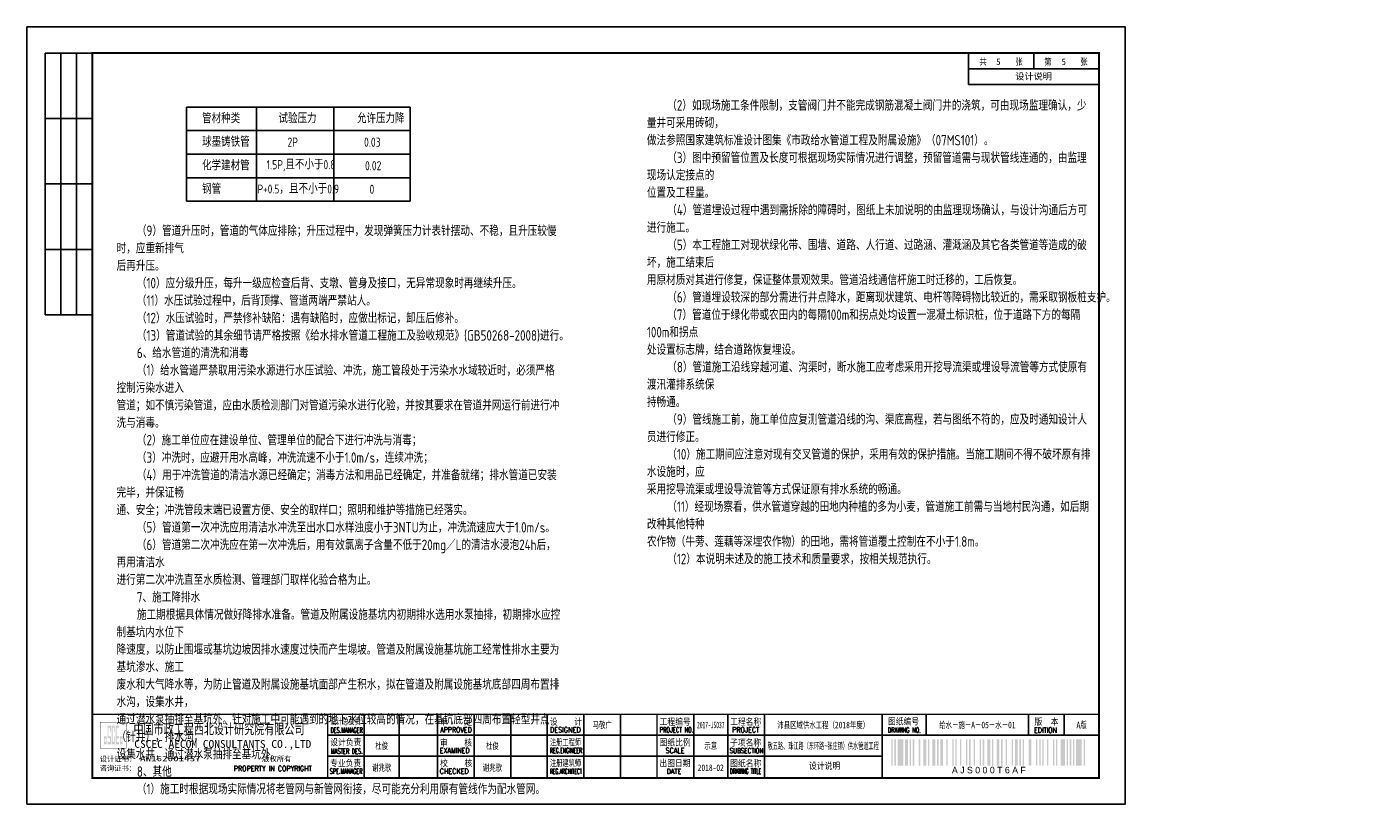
# Model space of a CAD drawing. Extents: x 1127268 to 1130782, y 3481600 to 3481905.
# Tile 5 of 5: x 1130267 to 1130782, y 3481600 to 3481897. Entities that reach past the tile are written whole.
import ezdxf
from ezdxf.enums import TextEntityAlignment as Align

# ---------------------------------------------------------------- set-up
doc = ezdxf.new("R2010")
doc.units = 0
doc.layers.get('0').update_dxf_attribs({"linetype": 'CONTINUOUS'})
doc.layers.add('GPSCOMMON', color=7, linetype='CONTINUOUS')
doc.layers.add('标注', color=7, linetype='CONTINUOUS', lineweight=25)
doc.styles.add('gpshz', font='tssdeng.shx', dxfattribs={"width": 0.8, "height": 2.5, "bigfont": 'hztxt.shx'})
doc.styles.get("Standard").update_dxf_attribs({"font": 'hztxt_e.shx', "bigfont": 'hztxt.shx'})
doc.styles.add('图签', font='txt', dxfattribs={"width": 0.66})
doc.styles.add('图签 1', font='romanc.shx', dxfattribs={"width": 0.8})
doc.styles.add('图签1', font='romanc.shx', dxfattribs={"width": 0.8})
doc.styles.add('宋体', font='txt')

# ---------------------------------------------------------------- blocks, each defined once
blk = doc.blocks.new('*U14')
at = {"linetype": 'Continuous'}
h = blk.add_hatch(color=0, dxfattribs=at)
h.paths.add_polyline_path([(30.15, 24.21), (30.15, 23.67), (29.79, 23.67), (29.79, 25.06), (30.15, 25.06), (30.15, 24.58), (30.49, 24.58), (30.49, 25.94), (29.45, 25.94), (29.45, 22.84), (30.49, 22.84), (30.49, 24.21)])
h.paths.add_polyline_path([(30.83, 24.21), (30.83, 22.84), (32.1, 22.84), (32.1, 25.94), (31.17, 25.94), (31.17, 29.16), (31.76, 29.16), (31.76, 27.64), (32.1, 27.64), (32.1, 29.98), (30.83, 29.98), (30.83, 25.06), (31.76, 25.06), (31.76, 23.67), (31.17, 23.67), (31.17, 24.21)])
h.paths.add_polyline_path([(33.25, 25.94), (33.25, 23.67), (32.78, 23.67), (32.78, 29.16), (33.25, 29.16), (33.25, 27.64), (33.59, 27.64), (33.59, 29.98), (32.44, 29.98), (32.44, 22.84), (33.59, 22.84), (33.59, 25.94)])
h.paths.add_polyline_path([(35.22, 29.98), (33.93, 29.98), (33.93, 22.84), (35.22, 22.84), (35.22, 23.67), (34.27, 23.67), (34.27, 25.06), (35.22, 25.06), (35.22, 25.94), (34.27, 25.94), (34.27, 29.16), (35.22, 29.16)])
h.paths.add_polyline_path([(36.25, 24.21), (36.25, 23.67), (35.9, 23.67), (35.9, 25.06), (36.25, 25.06), (36.25, 24.58), (36.59, 24.58), (36.59, 25.94), (35.56, 25.94), (35.56, 22.84), (36.59, 22.84), (36.59, 24.21)])
at = {"color": 0}
for p, q in [((7, 287), (7, 187)), ((25, 287), (7, 287)), ((13, 287), (13, 187)), ((19, 287), (19, 187)), ((360, 275), (360, 287)), ((385, 281), (385, 287)), ((410, 275), (410, 287)), ((360, 281), (410, 281)), ((360, 275), (410, 275)), ((25, 262), (7, 262)), ((25, 237), (7, 237)), ((25, 212), (7, 212)), ((25, 187), (7, 187)), ((129, 10.34), (129, 34.34)), ((142.36, 10.34), (142.36, 34.34)), ((157, 10.34), (157, 34.34)), ((171, 10.34), (171, 34.34)), ((185, 10.34), (185, 34.34)), ((199, 10.34), (199, 34.34)), ((213, 10.34), (213, 34.34)), ((227, 10.34), (227, 34.34)), ((255, 10.34), (255, 34.34)), ((268, 10.34), (268, 34.34)), ((282, 10.34), (282, 34.34)), ((327, 34.34), (327, 26.34)), ((343.88, 34.34), (343.88, 26.34)), ((383.01, 26.34), (383.01, 34.34)), ((396.62, 26.34), (396.62, 34.34)), ((115, 26.34), (330, 26.34)), ((327, 26.34), (410, 26.34)), ((327, 10.34), (327, 26.34)), ((115, 18.34), (327, 18.34))]:
    blk.add_line(p, q, dxfattribs=at)
blk.add_lwpolyline([(0, 0), (420, 0), (420, 297), (0, 297)], close=True, dxfattribs=at)
for points, const_width in [([(410, 10), (410, 287), (25, 287), (25, 10), (410, 10)], 0.75), ([(25, 34.34), (410, 34.34)], 0.5), ([(115, 10.34), (115, 34.34)], 0.5), ([(241, 10.34), (241, 34.34)], 0.5), ([(327, 10.34), (327, 26.34)], 0.35), ([(327, 26.34), (410, 26.34)], 0.35)]:
    blk.add_lwpolyline(points, dxfattribs=dict(at, const_width=const_width))
at = {"color": 0, "linetype": 'Continuous', "const_width": 0.107}
blk.add_lwpolyline([(28, 21.34), (38, 21.34), (38, 31.34), (28, 31.34)], close=True, dxfattribs=at)
at = {"color": 0}
for points in [[(330.54, 14.73), (330.54, 24.73), (331.09, 14.73), (331.09, 24.73)], [(331.74, 14.73), (331.74, 24.73), (332.29, 14.73), (332.29, 24.73)], [(332.94, 14.73), (332.94, 24.73), (335.14, 14.73), (335.14, 24.73)], [(335.79, 14.73), (335.79, 24.73), (336.89, 14.73), (336.89, 24.73)], [(337.54, 14.73), (337.54, 24.73), (338.09, 14.73), (338.09, 24.73)], [(338.74, 14.73), (338.74, 24.73), (339.29, 14.73), (339.29, 24.73)], [(341.04, 14.73), (341.04, 24.73), (341.59, 14.73), (341.59, 24.73)], [(342.79, 14.73), (342.79, 24.73), (343.89, 14.73), (343.89, 24.73)], [(344.54, 14.73), (344.54, 24.73), (345.09, 14.73), (345.09, 24.73)], [(346.29, 14.73), (346.29, 24.73), (347.39, 14.73), (347.39, 24.73)], [(348.04, 14.73), (348.04, 24.73), (348.59, 14.73), (348.59, 24.73)], [(349.24, 14.73), (349.24, 24.73), (350.34, 14.73), (350.34, 24.73)], [(351.54, 14.73), (351.54, 24.73), (352.09, 14.73), (352.09, 24.73)], [(353.84, 14.73), (353.84, 24.73), (354.39, 14.73), (354.39, 24.73)], [(355.04, 14.73), (355.04, 24.73), (355.59, 14.73), (355.59, 24.73)], [(356.79, 14.73), (356.79, 24.73), (357.34, 14.73), (357.34, 24.73)], [(359.09, 14.73), (359.09, 24.73), (359.64, 14.73), (359.64, 24.73)], [(360.29, 14.73), (360.29, 24.73), (360.84, 14.73), (360.84, 24.73)], [(362.04, 14.73), (362.04, 24.73), (362.59, 14.73), (362.59, 24.73)], [(364.34, 14.73), (364.34, 24.73), (364.89, 14.73), (364.89, 24.73)], [(365.54, 14.73), (365.54, 24.73), (366.09, 14.73), (366.09, 24.73)], [(367.29, 14.73), (367.29, 24.73), (368.39, 14.73), (368.39, 24.73)], [(369.04, 14.73), (369.04, 24.73), (369.59, 14.73), (369.59, 24.73)], [(370.79, 14.73), (370.79, 24.73), (371.89, 14.73), (371.89, 24.73)], [(372.54, 14.73), (372.54, 24.73), (373.09, 14.73), (373.09, 24.73)], [(374.29, 14.73), (374.29, 24.73), (374.84, 14.73), (374.84, 24.73)], [(376.59, 14.73), (376.59, 24.73), (377.14, 14.73), (377.14, 24.73)], [(377.79, 14.73), (377.79, 24.73), (378.89, 14.73), (378.89, 24.73)], [(379.54, 14.73), (379.54, 24.73), (380.09, 14.73), (380.09, 24.73)], [(380.74, 14.73), (380.74, 24.73), (381.29, 14.73), (381.29, 24.73)], [(383.04, 14.73), (383.04, 24.73), (384.14, 14.73), (384.14, 24.73)], [(385.89, 14.73), (385.89, 24.73), (386.44, 14.73), (386.44, 24.73)], [(387.09, 14.73), (387.09, 24.73), (387.64, 14.73), (387.64, 24.73)], [(388.29, 14.73), (388.29, 24.73), (388.84, 14.73), (388.84, 24.73)], [(390.04, 14.73), (390.04, 24.73), (390.59, 14.73), (390.59, 24.73)], [(392.34, 14.73), (392.34, 24.73), (392.89, 14.73), (392.89, 24.73)], [(393.54, 14.73), (393.54, 24.73), (394.09, 14.73), (394.09, 24.73)], [(395.29, 14.73), (395.29, 24.73), (396.94, 14.73), (396.94, 24.73)], [(397.59, 14.73), (397.59, 24.73), (398.14, 14.73), (398.14, 24.73)], [(398.79, 14.73), (398.79, 24.73), (399.34, 14.73), (399.34, 24.73)], [(399.99, 14.73), (399.99, 24.73), (400.54, 14.73), (400.54, 24.73)], [(401.19, 14.73), (401.19, 24.73), (403.39, 14.73), (403.39, 24.73)], [(404.04, 14.73), (404.04, 24.73), (404.59, 14.73), (404.59, 24.73)], [(404.59, 14.73), (404.59, 24.73), (404.59, 14.73), (404.59, 24.73)], [(404.59, 14.73), (404.59, 24.73), (404.59, 14.73), (404.59, 24.73)], [(404.59, 14.73), (404.59, 24.73), (404.59, 14.73), (404.59, 24.73)], [(404.59, 14.73), (404.59, 24.73), (404.59, 14.73), (404.59, 24.73)], [(404.59, 14.73), (404.59, 24.73), (404.59, 14.73), (404.59, 24.73)], [(404.59, 14.73), (404.59, 24.73), (404.59, 14.73), (404.59, 24.73)], [(404.59, 14.73), (404.59, 24.73), (404.59, 14.73), (404.59, 24.73)], [(404.59, 14.73), (404.59, 24.73), (404.59, 14.73), (404.59, 24.73)], [(404.59, 14.73), (404.59, 24.73), (404.59, 14.73), (404.59, 24.73)], [(404.59, 14.73), (404.59, 24.73), (404.59, 14.73), (404.59, 24.73)], [(404.59, 14.73), (404.59, 24.73), (404.59, 14.73), (404.59, 24.73)], [(404.59, 14.73), (404.59, 24.73), (404.59, 14.73), (404.59, 24.73)], [(404.59, 14.73), (404.59, 24.73), (404.59, 14.73), (404.59, 24.73)], [(404.59, 14.73), (404.59, 24.73), (404.59, 14.73), (404.59, 24.73)], [(404.59, 14.73), (404.59, 24.73), (404.59, 14.73), (404.59, 24.73)], [(404.59, 14.73), (404.59, 24.73), (404.59, 14.73), (404.59, 24.73)], [(404.59, 14.73), (404.59, 24.73), (404.59, 14.73), (404.59, 24.73)]]:
    blk.add_solid(points, dxfattribs=at)
at = {"color": 0, "linetype": 'Continuous'}
for s, height, style, width, p in [('共       张', 2.5, '图签', 0.8, (364.26, 282.49)), ('第       张', 2.5, '图签', 0.8, (389.04, 282.49)), ('中国市政工程西北设计研究院有限公司', 4, '图签', 0.74, (40.74, 26.71)), ('设计总负责', 2.5, '图签', 0.67, (115.98, 30.39)), ('审    定', 2.5, '图签', 0.85, (157.92, 30.22)), ('设    计', 2.5, '图签', 0.85, (199.94, 30.25)), ('工程编号', 2.5, '图签', 0.85, (241.94, 30.2)), ('工程名称', 2.5, '图签', 0.85, (268.91, 30.22)), ('图纸编号', 2.5, '图签', 0.85, (329.28, 30.36)), ('版  本', 2.5, '图签', 0.85, (385.33, 30.27)), ('DES.MANAGER', 2, '图签1', 0.55, (116.1, 27.26)), ('APPROVED', 2, '图签 1', 0.75, (158.02, 27.38)), ('DESIGNED', 2, '图签 1', 0.78, (199.99, 27.38)), ('PROJECT NO.', 2, '图签 1', 0.6, (241.93, 27.38)), ('PROJECT', 2, '图签 1', 0.8, (269.68, 27.39)), ('DRAWING NO.', 2, '图签 1', 0.59, (329.18, 27.29)), ('EDITION', 2, '图签 1', 0.75, (385.15, 27.26)), ('CSCEC AECOM CONSULTANTS CO.,LTD', 3, '图签', 1.07, (41.06, 21.47)), ('设计负责', 2.5, '图签', 0.85, (115.98, 22.4)), ('MASTER DES.', 2, '图签1', 0.57, (116.21, 19.2)), ('EXAMINED', 2, '图签 1', 0.79, (157.88, 19.46)), ('审    核', 2.5, '图签', 0.85, (157.92, 22.21)), ('注册工程师', 2.5, '图签', 0.68, (200, 22.38)), ('REG.ENGINEER', 2, '图签 1', 0.53, (199.98, 19.5)), ('图纸比例', 2.5, '图签', 0.85, (241.94, 22.31)), ('SCALE', 2, '图签 1', 0.8, (244.22, 19.48)), ('SUBSECTION', 2, '图签 1', 0.64, (268.76, 19.39)), ('子项名称', 2.5, '图签', 0.85, (268.88, 22.24)), ('专业负责', 2.5, '图签', 0.85, (115.95, 14.38)), ('校    核', 2.5, '图签', 0.85, (158, 14.42)), ('注册建筑师', 2.5, '图签', 0.68, (200.02, 14.45)), ('出图日期', 2.5, '图签', 0.85, (241.87, 14.4)), ('图纸名称', 2.5, '图签', 0.85, (268.91, 14.33)), ('PROPERTY IN COPYRIGHT', 2, '图签 1', 0.8, (79.11, 12.55)), ('SPE.MANAGER', 2, '图签 1', 0.56, (115.81, 11.53)), ('CHECKED', 2, '图签 1', 0.85, (157.85, 11.55)), ('REG.ARCHITECT', 2, '图签 1', 0.5, (199.98, 11.52)), ('DATE', 2, '图签 1', 0.8, (244.61, 11.52)), ('DRAWING TITLE', 2, '图签 1', 0.5, (268.86, 11.53))]:
    blk.add_text(s, height=height, dxfattribs=dict(at, style=style, width=width)).set_placement(p)
at = {"color": 0, "linetype": 'Continuous', "style": '图签'}
for s, p in [('设计证书：', (27.85, 16.24)), ('版权所有', (89.96, 16.29)), ('咨询证书：', (27.76, 12.7))]:
    blk.add_text(s, height=2, dxfattribs=at).set_placement(p)
at = {"color": 0}
blk.add_text('A J S 0 0 0 T 6 A F ', height=2.5, dxfattribs=at).set_placement((368.31, 14.23), align=Align.TOP_CENTER)
at = {"color": 0, "linetype": 'Continuous', "style": '图签', "flags": 8}
for tag, width, p, p2 in [('设计总负责', 0.611046, (130.25, 28.99), (141.11, 28.99)), ('工程名称', 2.988281, (283.25, 28.99), (325.75, 28.99)), ('图纸编号', 2.575163, (345.13, 28.99), (381.76, 28.99)), ('子项名称', 2.988281, (283.25, 20.99), (325.75, 20.99))]:
    blk.add_attdef(tag, text='', height=2.5, dxfattribs=dict(at, width=width)).set_placement(p, p2, align=Align.FIT)
at = {"color": 0, "linetype": 'Continuous', "ltscale": 0.055, "style": '图签', "flags": 8}
for tag, width, p, p2 in [('审定', 1.617188, (172.25, 28.99), (183.75, 28.99)), ('设计', 1.617188, (214.25, 28.99), (225.75, 28.99)), ('工程编号', 0.738284, (256.25, 28.99), (266.75, 28.99)), ('版本', 1.530605, (397.87, 28.99), (408.75, 28.99)), ('设计负责', 0.763807, (130.25, 20.99), (141.11, 20.99)), ('审核', 1.617188, (172.25, 20.99), (183.75, 20.99)), ('注册工程师', 0.646875, (214.25, 20.99), (225.75, 20.99)), ('图纸比例', 0.738284, (256.25, 20.99), (266.75, 20.99)), ('专业负责', 0.763807, (130.25, 12.65), (141.11, 12.65)), ('校核', 1.617188, (172.25, 12.65), (183.75, 12.65)), ('注册建筑师', 0.646875, (214.25, 12.65), (225.75, 12.65)), ('出图日期', 0.738284, (256.25, 12.65), (266.75, 12.65))]:
    blk.add_attdef(tag, text='', height=2.5, dxfattribs=dict(at, width=width)).set_placement(p, p2, align=Align.FIT)
at = {"color": 0, "linetype": 'Continuous', "style": '图签'}
for tag, p, width in [('设计证书', (43.26, 16.37), 1.55), ('咨询证书', (43.26, 12.88), 0.9)]:
    blk.add_attdef(tag, p, '', height=2, dxfattribs=dict(at, width=width))
at = {"color": 0, "linetype": 'Continuous', "style": '图签', "width": 0.85}
for tag, height, p in [('图纸名称_1_1', 2.5, (305.02, 13.35)), ('图纸名称_2_1', 2.2, (305.02, 15.12)), ('图纸名称_2_2', 2.2, (305.02, 11.51))]:
    blk.add_attdef(tag, text='', height=height, dxfattribs=at).set_placement(p, align=Align.CENTER)
blk = doc.blocks.new('20180504.1551285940')
at = {"color": 0}
blk.add_line((1130652.3, 3481881.24), (1130652.3, 3481887.24), dxfattribs=at)
at = {"layer": 'GPSCOMMON'}
for p, q in [((1130328.36, 3481866.62), (1130413.81, 3481866.62)), ((1130328.36, 3481866.62), (1130328.36, 3481830.62)), ((1130355.05, 3481866.62), (1130355.05, 3481830.62)), ((1130384.69, 3481866.62), (1130384.69, 3481830.62)), ((1130413.81, 3481866.62), (1130413.81, 3481830.62)), ((1130328.36, 3481857.62), (1130413.81, 3481857.62)), ((1130328.36, 3481848.62), (1130413.81, 3481848.62)), ((1130328.36, 3481839.62), (1130413.81, 3481839.62)), ((1130328.36, 3481830.62), (1130413.81, 3481830.62))]:
    blk.add_line(p, q, dxfattribs=at)
ref = blk.add_blockref('*U14', (1130267.3, 3481600.24), dxfattribs=at)
ref.add_attrib('版本', 'A版', dxfattribs={"layer": '0', "color": 0, "height": 2.5, "style": '图签', "width": 0.7, "flags": 8}).set_placement((1130670.61, 3481629.23), align=Align.CENTER)
ref.add_attrib('图纸编号', '给水－施－A－05－水－01', dxfattribs={"layer": '0', "color": 0, "height": 2.5, "style": '图签', "width": 0.7, "flags": 8}).set_placement((1130630.75, 3481629.23), align=Align.CENTER)
ref.add_attrib('子项名称', '敬五路、珠江路（东环路~张庄镇）供水管道工程', dxfattribs={"layer": '0', "color": 0, "height": 2.5, "style": '图签', "width": 0.552871, "flags": 8}).set_placement((1130550.55, 3481621.23), (1130593.05, 3481621.23), align=Align.FIT)
ref.add_attrib('工程名称', '沛县区域供水工程（2018年度）', dxfattribs={"layer": '0', "color": 0, "height": 2.5, "style": '图签', "width": 0.7, "flags": 8}).set_placement((1130571.8, 3481629.23), align=Align.CENTER)
ref.add_attrib('出图日期', '2018-02', dxfattribs={"layer": '0', "color": 0, "height": 2.5, "style": '图签', "width": 0.7, "flags": 8}).set_placement((1130528.8, 3481612.89), align=Align.CENTER)
ref.add_attrib('图纸比例', '示意', dxfattribs={"layer": '0', "color": 0, "height": 2.5, "style": '图签', "width": 0.7, "flags": 8}).set_placement((1130528.8, 3481621.23), align=Align.CENTER)
ref.add_attrib('工程编号', '2017-JS037', dxfattribs={"layer": '0', "color": 0, "height": 2.5, "style": '图签', "width": 0.587346, "flags": 8}).set_placement((1130523.55, 3481629.23), (1130534.05, 3481629.23), align=Align.FIT)
ref.add_attrib('设计', '马敬广', dxfattribs={"layer": '0', "color": 0, "height": 2.5, "style": '图签', "width": 0.7, "flags": 8}).set_placement((1130487.3, 3481629.23), align=Align.CENTER)
ref.add_attrib('校核', '谢兆歌', dxfattribs={"layer": '0', "color": 0, "height": 2.5, "style": '图签', "width": 0.7, "flags": 8}).set_placement((1130445.3, 3481612.89), align=Align.CENTER)
ref.add_attrib('审核', '杜俊', dxfattribs={"layer": '0', "color": 0, "height": 2.5, "style": '图签', "width": 0.7, "flags": 8}).set_placement((1130445.3, 3481621.23), align=Align.CENTER)
ref.add_attrib('专业负责', '谢兆歌', dxfattribs={"layer": '0', "color": 0, "height": 2.5, "style": '图签', "width": 0.7, "flags": 8}).set_placement((1130402.98, 3481612.89), align=Align.CENTER)
ref.add_attrib('设计负责', '杜俊', dxfattribs={"layer": '0', "color": 0, "height": 2.5, "style": '图签', "width": 0.7, "flags": 8}).set_placement((1130402.98, 3481621.23), align=Align.CENTER)
ref.add_attrib('设计证书', 'AW162001457', (1130310.56, 3481616.61), dxfattribs={"layer": '0', "color": 0, "height": 2, "style": '图签', "width": 1.55})
ref.add_attrib('图纸名称_1_1', '设计说明', dxfattribs={"layer": '0', "color": 0, "height": 2.5, "style": '图签', "width": 0.85}).set_placement((1130572.33, 3481613.59), align=Align.CENTER)
at = {"style": '宋体'}
for p in [(1130637.95, 3481882.72), (1130662.95, 3481882.72)]:
    blk.add_text('5', height=2.5, dxfattribs=at).set_placement(p)
at = {"color": 7, "char_height": 4, "width": 170, "attachment_point": 1, "style": 'gpshz'}
for s, insert in [('    {\\C256;（\\Ftssdeng|c0;2\\Ftssdeng,hztxt|c134;）如现场施工条件限制，支管阀门井不能完成钢筋混凝土阀门井的浇筑，可由现场监理确认，少量井可采用砖砌，\\P做法参照国家建筑标准设计图集《市政给水管道工程及附属设施》（\\Ftssdeng|c0;07MS101\\Ftssdeng,hztxt|c134;）。\\Ftssdeng|c134;\\P    \\Ftssdeng,hztxt|c134;（\\Ftssdeng|c0;3\\Ftssdeng,hztxt|c134;）图中预留管位置及长度可根据现场实际情况进行调整，预留管道需与现状管线连通的，由监理现场认定接点的\\P位置及工程量。\\Ftssdeng|c134;\\P    \\Ftssdeng,hztxt|c134;（\\Ftssdeng|c0;4\\Ftssdeng,hztxt|c134;）管道埋设过程中遇到需拆除的障碍时，图纸上未加说明的由监理现场确认，与设计沟通后方可进行施工。\\Ftssdeng|c134;\\P    \\Ftssdeng,hztxt|c134;（\\Ftssdeng|c0;5\\Ftssdeng,hztxt|c134;）本工程施工对现状绿化带、围墙、道路、人行道、过路涵、灌溉涵及其它各类管道等造成的破坏，施工结束后\\P用原材质对其进行修复，保证整体景观效果。管道沿线通信杆施工时迁移的，工后恢复。\\Ftssdeng|c134;\\P    \\Ftssdeng,hztxt|c134;（\\Ftssdeng|c0;6\\Ftssdeng,hztxt|c134;）管道埋设较深的部分需进行井点降水，距离现状建筑、电杆等障碍物比较近的，需采取钢板桩支护。\\Ftssdeng|c134;\\P    \\Ftssdeng,hztxt|c134;（\\Ftssdeng|c0;7\\Ftssdeng,hztxt|c134;）管道位于绿化带或农田内的每隔\\Ftssdeng|c0;100m\\Ftssdeng,hztxt|c134;和拐点处均设置一混凝土标识桩，位于道路下方的每隔\\Ftssdeng|c0;100m\\Ftssdeng,hztxt|c134;和拐点\\P处设置标志牌，结合道路恢复埋设。\\Ftssdeng|c134;\\P    \\Ftssdeng,hztxt|c134;（\\Ftssdeng|c0;8\\Ftssdeng,hztxt|c134;）管道施工沿线穿越河道、沟渠时，断水施工应考虑采用开挖导流渠或埋设导流管等方式使原有渡汛灌排系统保\\P持畅通。\\Ftssdeng|c134;\\P    \\Ftssdeng,hztxt|c134;（\\Ftssdeng|c0;9\\Ftssdeng,hztxt|c134;）管线施工前，施工单位应复测管道沿线的沟、渠底高程，若与图纸不符的，应及时通知设计人员进行修正。\\Ftssdeng|c134;\\P    \\Ftssdeng,hztxt|c134;（\\Ftssdeng|c0;10\\Ftssdeng,hztxt|c134;）施工期间应注意对现有交叉管道的保护，采用有效的保护措施。当施工期间不得不破坏原有排水设施时，应\\P采用挖导流渠或埋设导流管等方式保证原有排水系统的畅通。\\Ftssdeng|c134;\\P    \\Ftssdeng,hztxt|c134;（\\Ftssdeng|c0;11\\Ftssdeng,hztxt|c134;）经现场察看，供水管道穿越的田地内种植的多为小麦，管道施工前需与当地村民沟通，如后期改种其他特种\\P农作物（牛蒡、莲藕等深埋农作物）的田地，需将管道覆土控制在不小于\\Ftssdeng|c0;1.8\\Ftssdeng,hztxt|c134;m。\\Ftssdeng|c134;\\P    \\Ftssdeng,hztxt|c134;（\\Ftssdeng|c0;12\\Ftssdeng,hztxt|c134;）本说明未述及的施工技术和质量要求，按相关规范执行。}', (1130504.39, 3481869.27)), ('    {\\C256;（\\Ftssdeng|c0;9\\Ftssdeng,hztxt|c134;）管道升压时，管道的气体应排除；升压过程中，发现弹簧压力计表针摆动、不稳，且升压较慢时，应重新排气\\P后再升压。\\Ftssdeng|c134;\\P    \\Ftssdeng,hztxt|c134;（\\Ftssdeng|c0;10\\Ftssdeng,hztxt|c134;）应分级升压，每升一级应检查后背、支墩、管身及接口，无异常现象时再继续升压。\\Ftssdeng|c134;\\P    \\Ftssdeng,hztxt|c134;（\\Ftssdeng|c0;11\\Ftssdeng,hztxt|c134;）水压试验过程中，后背顶撑、管道两端严禁站人。\\Ftssdeng|c134;\\P    \\Ftssdeng,hztxt|c134;（\\Ftssdeng|c0;12\\Ftssdeng,hztxt|c134;）水压试验时，严禁修补缺陷：遇有缺陷时，应做出标记，卸压后修补。\\Ftssdeng|c134;\\P    \\Ftssdeng,hztxt|c134;（\\Ftssdeng|c0;13\\Ftssdeng,hztxt|c134;）管道试验的其余细节请严格按照《给水排水管道工程施工及验收规范》\\Ftssdeng|c0;(GB50268-2008)\\Ftssdeng,hztxt|c134;进行。\\Ftssdeng|c134;\\P    \\Ftssdeng|c0;6\\Ftssdeng,hztxt|c134;、给水管道的清洗和消毒\\Ftssdeng|c134;\\P    \\Ftssdeng,hztxt|c134;（\\Ftssdeng|c0;1\\Ftssdeng,hztxt|c134;）给水管道严禁取用污染水源进行水压试验、冲洗，施工管段处于污染水水域较近时，必须严格控制污染水进入\\P管道；如不慎污染管道，应由水质检测部门对管道污染水进行化验，并按其要求在管道并网运行前进行冲洗与消毒。\\Ftssdeng|c134;\\P    \\Ftssdeng,hztxt|c134;（\\Ftssdeng|c0;2\\Ftssdeng,hztxt|c134;）施工单位应在建设单位、管理单位的配合下进行冲洗与消毒；\\P    （\\Ftssdeng|c0;3\\Ftssdeng,hztxt|c134;）冲洗时，应避开用水高峰，冲洗流速不小于\\Ftssdeng|c0;1.0m/s\\Ftssdeng,hztxt|c134;，连续冲洗；\\Ftssdeng|c134;\\P    \\Ftssdeng,hztxt|c134;（\\Ftssdeng|c0;4\\Ftssdeng,hztxt|c134;）用于冲洗管道的清洁水源已经确定；消毒方法和用品已经确定，并准备就绪；排水管道已安装完毕，并保证畅\\P通、安全；冲洗管段末端已设置方便、安全的取样口；照明和维护等措施已经落实。\\Ftssdeng|c134;\\P    \\Ftssdeng,hztxt|c134;（\\Ftssdeng|c0;5\\Ftssdeng,hztxt|c134;）管道第一次冲洗应用清洁水冲洗至出水口水样浊度小于\\Ftssdeng|c0;3NTU\\Ftssdeng,hztxt|c134;为止，冲洗流速应大于\\Ftssdeng|c0;1.0m/s\\Ftssdeng,hztxt|c134;。\\Ftssdeng|c134;\\P    \\Ftssdeng,hztxt|c134;（\\Ftssdeng|c0;6\\Ftssdeng,hztxt|c134;）管道第二次冲洗应在第一次冲洗后，用有效氯离子含量不低于\\Ftssdeng|c0;20mg\\Ftssdeng,hztxt|c134;／\\Ftssdeng|c0;L\\Ftssdeng,hztxt|c134;的清洁水浸泡\\Ftssdeng|c0;24h\\Ftssdeng,hztxt|c134;后，再用清洁水\\P进行第二次冲洗直至水质检测、管理部门取样化验合格为止。\\Ftssdeng|c134;\\P    \\Ftssdeng|c0;7\\Ftssdeng,hztxt|c134;、施工降排水\\Ftssdeng|c134;\\P    \\Ftssdeng,hztxt|c134;施工期根据具体情况做好降排水准备。管道及附属设施基坑内初期排水选用水泵抽排，初期排水应控制基坑内水位下\\P降速度，以防止围堰或基坑边坡因排水速度过快而产生塌坡。管道及附属设施基坑施工经常性排水主要为基坑渗水、施工\\P废水和大气降水等，为防止管道及附属设施基坑面部产生积水，拟在管道及附属设施基坑底部四周布置排水沟，设集水井，\\P通过潜水泵抽排至基坑外。针对施工中可能遇到的地下水位较高的情况，在基坑底部四周布置轻型井点（针井），排水沟，\\P设集水井，通过潜水泵抽排至基坑外。\\Ftssdeng|c134;\\P    \\Ftssdeng|c0;8\\Ftssdeng,hztxt|c134;、其他\\Ftssdeng|c134;\\P    \\Ftssdeng,hztxt|c134;（\\Ftssdeng|c0;1\\Ftssdeng,hztxt|c134;）施工时根据现场实际情况将老管网与新管网衔接，尽可能充分利用原有管线作为配水管网。}', (1130301.58, 3481821.35))]:
    blk.add_mtext(s, dxfattribs=dict(at, insert=insert))
at = {"layer": 'GPSCOMMON', "attachment_point": 4, "style": 'gpshz'}
for s, insert, char_height, width in [('管材种类', (1130334.28, 3481862.2), 3.5, 26.1561), ('试验压力', (1130363.48, 3481862.2), 3.5, 26.1561), ('允许压力降', (1130393.52, 3481862.2), 3.5, 26.1561), ('球墨铸铁管', (1130334.28, 3481853.2), 3.5, 26.1561), ('2P', (1130366.94, 3481853.2), 3.5, 3.1719), ('{\\Ftssdeng|c134;0.03}', (1130396.21, 3481853.2), 3.5, 3.1719), ('化学建材管', (1130334.28, 3481844.2), 3.5, 26.1561), ('1.5P,且不小于0.8', (1130358.96, 3481844.2), 3.5, 33.647), ('0.02', (1130396.58, 3481844.2), 3.5, 3.1719), ('钢管', (1130334.28, 3481835.2), 3.5, 26.1561), ('P+0.5，且不小于0.9', (1130355.48, 3481835.2), 3.4, 33.077), ('0', (1130398.32, 3481835.2), 3.5, 3.8305)]:
    blk.add_mtext(s, dxfattribs=dict(at, insert=insert, char_height=char_height, width=width))
at = {"layer": '标注', "color": 7, "lineweight": -3, "style": '宋体'}
blk.add_text('设计说明', height=2.5, dxfattribs=at).set_placement((1130645.25, 3481877.1))

msp = doc.modelspace()

# ---------------------------------------------------------------- block references
at = {"layer": 'GPSCOMMON'}
msp.add_blockref('20180504.1551285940', (0, 0), dxfattribs=at)

doc.saveas('drawing.dxf')
